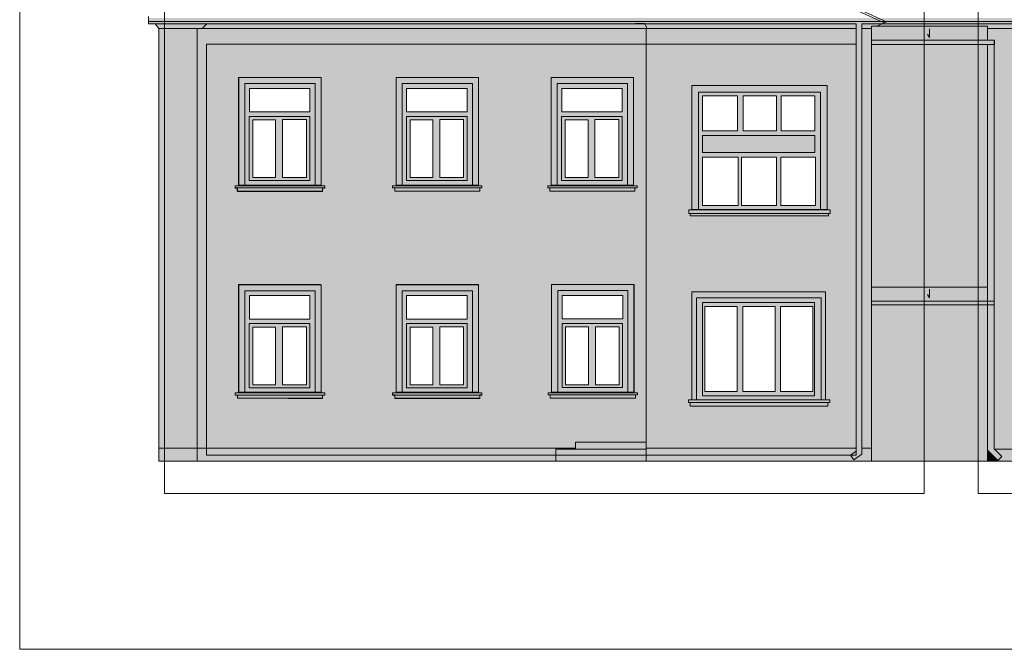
# Model space of a CAD drawing. Header units: millimetres. Extents: x 204754 to 495640, y -178579 to -98814.
# Tile 56 of 179: x 261161 to 278372, y -176519 to -165514. Entities that reach past the tile are written whole.
import ezdxf

# ---------------------------------------------------------------- set-up
doc = ezdxf.new("R2010")
doc.units = ezdxf.units.MM
doc.header["$MEASUREMENT"] = 0
doc.layers.get('0').update_dxf_attribs({"color": 252, "lineweight": 5})
for name, color, linetype, lineweight in [('Nowe_810-G Ogólne_Nr_pióra__101', 252, 'Continuous', 5), ('Nowe_810-G Ogólne_Nr_pióra__114', 252, 'Continuous', 5), ('Nowe_810-G Ogólne_Nr_pióra__120', 252, 'Continuous', 5), ('Nowe_810-G Ogólne_Nr_pióra__193', 252, 'Continuous', 5), ('Nowe_810-G Ogólne_Nr_pióra__215', 252, 'Continuous', 5), ('Nowe_810-G Ogólne_Nr_pióra__27', 252, 'Continuous', 5), ('Nowe_810-G Ogólne_Nr_pióra__43', 252, 'Continuous', 5), ('Nowe_820-G Rysunki Obrazki_Nr_pióra__7', 252, 'Continuous', 5), ('Nowe_Nowe_220(1)-A Ściany zewnętrzne_Nr_pióra__103', 252, 'Continuous', 5), ('Nowe_Nowe_220(1)-A Ściany zewnętrzne_Nr_pióra__27', 252, 'Continuous', 5), ('Nowe_Nowe_220(1)-A Ściany zewnętrzne_Nr_pióra__41', 252, 'Continuous', 5), ('Nowe_Nowe_220(1)-A Ściany zewnętrzne_Nr_pióra__57', 252, 'Continuous', 5), ('Nowe_Nowe_220(1)-A Ściany zewnętrzne_Nr_pióra__64', 252, 'Continuous', 5), ('Nowe_Nowe_220(1)-A Ściany zewnętrzne_Nr_pióra__83', 252, 'Continuous', 5)]:
    doc.layers.add(name, color=color, linetype=linetype, lineweight=lineweight)

# ---------------------------------------------------------------- blocks, each defined once
blk = doc.blocks.new('podkład 20251118')
at = {"layer": 'Nowe_810-G Ogólne_Nr_pióra__101', "linetype": 'Continuous', "lineweight": 5}
for points in [[(272111, -173023), (270874, -173023), (270874, -172900), (272111, -172900)], [(270531, -173229), (272111, -173229), (272111, -173023), (270531, -173023)]]:
    blk.add_hatch(color=252, dxfattribs=at).paths.add_polyline_path(points)
at = {"layer": 'Nowe_810-G Ogólne_Nr_pióra__114', "linetype": 'Continuous', "lineweight": 5}
for points in [[(264262, -173005), (264262, -165666), (263594, -165666), (263594, -173005)], [(275783, -173229), (276049, -173229), (276049, -165666), (275883, -165666), (275883, -173110), (275742, -173208)], [(264262, -173229), (264262, -173005), (263594, -173005), (263594, -173229)], [(270531, -173229), (270531, -173023), (270874, -173023), (270874, -173005), (264262, -173005), (264262, -173229)], [(278268, -173229), (278077, -173038), (278077, -173229)], [(283357, -173229), (283357, -173021), (278202, -173021), (278328, -173147), (278247, -173229)]]:
    blk.add_hatch(color=252, dxfattribs=at).paths.add_polyline_path(points)
h = blk.add_hatch(color=252, dxfattribs=at)
h.paths.add_polyline_path([(264262, -165666), (264262, -173005), (265858, -173005), (270874, -173005), (270874, -172900), (272111, -172900), (272111, -165666), (265858, -165666)])
h.paths.add_polyline_path([(264930, -168455), (264930, -168459), (264964, -168459), (264964, -168512), (264967, -168512), (264967, -168516), (265858, -168516), (266455, -168516), (266455, -168512), (266455, -168459), (266492, -168459), (266492, -168455), (266492, -168420), (266492, -168416), (266489, -168416), (266427, -168416), (266427, -168407), (266430, -168407), (266430, -168404), (266430, -166527), (266430, -166523), (266427, -166523), (265858, -166523), (264990, -166523), (264987, -166523), (264987, -168416), (264930, -168416), (264928, -168416), (264928, -168455)], flags=0)
h.paths.add_polyline_path([(264930, -172036), (264930, -172074), (264930, -172078), (264967, -172078), (264967, -172131), (265858, -172131), (265858, -172135), (266455, -172135), (266455, -172078), (266492, -172078), (266492, -172039), (266489, -172039), (266489, -172036), (266427, -172036), (266427, -172027), (266430, -172027), (266430, -170146), (266427, -170146), (266427, -170143), (264987, -170143), (264987, -172036)], flags=0)
h.paths.add_polyline_path([(267716, -168455), (267716, -168512), (269205, -168512), (269205, -168455), (269241, -168455), (269241, -168416), (269179, -168416), (269179, -166523), (267739, -166523), (267739, -168416), (267680, -168416), (267680, -168455)], flags=0)
h.paths.add_polyline_path([(267716, -172074), (267716, -172131), (269205, -172131), (269205, -172074), (269241, -172074), (269241, -172036), (269179, -172036), (269179, -170143), (267739, -170143), (267739, -172036), (267680, -172036), (267680, -172074)], flags=0)
h.paths.add_polyline_path([(270427, -168455), (270427, -168512), (271915, -168512), (271915, -168455), (271952, -168455), (271952, -168416), (271890, -168416), (271890, -166523), (270450, -166523), (270450, -168416), (270391, -168416), (270391, -168455)], flags=0)
h.paths.add_polyline_path([(270398, -172074), (270434, -172074), (270434, -172131), (271923, -172131), (271923, -172074), (271959, -172074), (271959, -172036), (271897, -172036), (271897, -170143), (270458, -170143), (270458, -172036), (270398, -172036)], flags=0)
h = blk.add_hatch(color=252, dxfattribs=at)
h.paths.add_polyline_path([(272111, -165666), (272111, -173229), (275783, -173229), (275742, -173208), (275685, -173125), (275783, -173058), (275783, -165666)])
h.paths.add_polyline_path([(272882, -172205), (272882, -172272), (272912, -172272), (275286, -172272), (275286, -172205), (275319, -172205), (275319, -172157), (275245, -172157), (275245, -170269), (272912, -170269), (272912, -172157), (272849, -172157), (272849, -172205)], flags=0)
h.paths.add_polyline_path([(272856, -168838), (272856, -168903), (272882, -168903), (272882, -168944), (275297, -168944), (275297, -168903), (275330, -168903), (275330, -168838), (275274, -168838), (275274, -166662), (272907, -166662), (272907, -168838)], flags=0)
h = blk.add_hatch(color=252, dxfattribs=at)
h.paths.add_polyline_path([(278077, -165704), (278077, -165666), (283606, -165666), (283606, -169386), (283357, -169386), (283357, -173021), (278248, -173021), (278197, -173021), (278197, -173016), (278205, -173016), (278185, -165974), (278177, -165974), (278177, -165896), (278177, -165874), (278077, -165874), (278077, -165704)])
h.paths.add_polyline_path([(278854, -172093), (278854, -172149), (280342, -172149), (280342, -172093), (280379, -172093), (280379, -172054), (280317, -172054), (280317, -170161), (278878, -170161), (278878, -172054), (278818, -172054), (278818, -172093)], flags=0)
h.paths.add_polyline_path([(278899, -168455), (278899, -168512), (280388, -168512), (280388, -168455), (280424, -168455), (280424, -168416), (280362, -168416), (280362, -166523), (278923, -166523), (278923, -168416), (278863, -168416), (278863, -168455)], flags=0)
h.paths.add_polyline_path([(281489, -172093), (281525, -172093), (281525, -172149), (283013, -172149), (283013, -172093), (283050, -172093), (283050, -172054), (282988, -172054), (282988, -170161), (281548, -170161), (281548, -172054), (281489, -172054)], flags=0)
h.paths.add_polyline_path([(281533, -168486), (281533, -168542), (283021, -168542), (283021, -168486), (283057, -168486), (283057, -168447), (282996, -168447), (282996, -166554), (281556, -166554), (281556, -168447), (281496, -168447), (281496, -168486)], flags=0)
at = {"layer": 'Nowe_810-G Ogólne_Nr_pióra__193', "linetype": 'Continuous', "lineweight": 5}
for points in [[(284418, -165586), (284340, -165666), (278077, -165666), (278077, -165629), (276049, -165629), (276049, -165666), (263594, -165666), (263527, -165586)], [(276049, -170326), (278077, -170326), (278077, -165946), (276049, -165946)], [(276049, -170499), (276049, -173229), (278077, -173229), (278077, -170499)]]:
    blk.add_hatch(color=252, dxfattribs=at).paths.add_polyline_path(points)
h = blk.add_hatch(color=252, dxfattribs=at)
h.paths.add_polyline_path([(266430, -168404), (264990, -168404), (264990, -166523), (266430, -166523)])
h.paths.add_polyline_path([(265176, -166714), (266233, -166714), (266233, -167124), (265176, -167124)], flags=0)
h.paths.add_polyline_path([(266172, -167261), (265756, -167261), (265756, -168275), (266172, -168275)], flags=0)
h.paths.add_polyline_path([(265635, -168275), (265235, -168275), (265235, -167266), (265635, -167266)], flags=0)
h = blk.add_hatch(color=252, dxfattribs=at)
h.paths.add_polyline_path([(269179, -168404), (267739, -168404), (267739, -166523), (269179, -166523)])
h.paths.add_polyline_path([(267925, -166714), (268983, -166714), (268983, -167124), (267925, -167124)], flags=0)
h.paths.add_polyline_path([(268921, -167261), (268505, -167261), (268505, -168275), (268921, -168275)], flags=0)
h.paths.add_polyline_path([(268384, -168275), (267984, -168275), (267984, -167266), (268384, -167266)], flags=0)
h = blk.add_hatch(color=252, dxfattribs=at)
h.paths.add_polyline_path([(271890, -168404), (270450, -168404), (270450, -166523), (271890, -166523)])
h.paths.add_polyline_path([(270636, -166714), (271694, -166714), (271694, -167124), (270636, -167124)], flags=0)
h.paths.add_polyline_path([(271632, -167261), (271216, -167261), (271216, -168275), (271632, -168275)], flags=0)
h.paths.add_polyline_path([(271095, -168275), (270695, -168275), (270695, -167266), (271095, -167266)], flags=0)
h = blk.add_hatch(color=252, dxfattribs=at)
h.paths.add_polyline_path([(272907, -166662), (275274, -166662), (275274, -168829), (272907, -168829)])
h.paths.add_polyline_path([(275060, -166847), (274472, -166847), (274472, -167456), (275060, -167456)], flags=0)
h.paths.add_polyline_path([(274391, -166847), (273807, -166847), (273807, -167456), (274391, -167456)], flags=0)
h.paths.add_polyline_path([(273707, -166847), (273098, -166847), (273098, -167456), (273707, -167456)], flags=0)
h.paths.add_polyline_path([(273718, -167919), (273094, -167919), (273094, -168762), (273718, -168762)], flags=0)
h.paths.add_polyline_path([(274390, -167919), (273777, -167919), (273777, -168762), (274390, -168762)], flags=0)
h.paths.add_polyline_path([(275073, -167919), (274467, -167919), (274467, -168761), (275073, -168761)], flags=0)
h = blk.add_hatch(color=252, dxfattribs=at)
h.paths.add_polyline_path([(266430, -172027), (264990, -172027), (264990, -170146), (266430, -170146)])
h.paths.add_polyline_path([(265176, -170337), (266233, -170337), (266233, -170747), (265176, -170747)], flags=0)
h.paths.add_polyline_path([(266172, -170884), (265756, -170884), (265756, -171898), (266172, -171898)], flags=0)
h.paths.add_polyline_path([(265635, -171898), (265235, -171898), (265235, -170889), (265635, -170889)], flags=0)
h = blk.add_hatch(color=252, dxfattribs=at)
h.paths.add_polyline_path([(269179, -172036), (267739, -172036), (267739, -170143), (269179, -170143)])
h.paths.add_polyline_path([(267925, -170337), (268983, -170337), (268983, -170747), (267925, -170747)], flags=0)
h.paths.add_polyline_path([(268921, -170884), (268505, -170884), (268505, -171898), (268921, -171898)], flags=0)
h.paths.add_polyline_path([(268384, -171898), (267984, -171898), (267984, -170889), (268384, -170889)], flags=0)
h = blk.add_hatch(color=252, dxfattribs=at)
h.paths.add_polyline_path([(271899, -172036), (270458, -172036), (270458, -170143), (271899, -170143)])
h.paths.add_polyline_path([(270646, -170333), (271704, -170333), (271704, -170743), (270646, -170743)], flags=0)
h.paths.add_polyline_path([(271641, -170880), (271226, -170880), (271226, -171894), (271641, -171894)], flags=0)
h.paths.add_polyline_path([(271104, -171894), (270704, -171894), (270704, -170885), (271104, -170885)], flags=0)
h = blk.add_hatch(color=252, dxfattribs=at)
h.paths.add_polyline_path([(272912, -172157), (272912, -170269), (275245, -170269), (275245, -172157)])
h.paths.add_polyline_path([(273138, -170526), (273138, -172015), (273703, -172015), (273703, -170526)], flags=0)
h.paths.add_polyline_path([(273803, -172015), (274368, -172015), (274368, -170783), (274368, -170526), (273803, -170526)], flags=0)
h.paths.add_polyline_path([(274457, -171247), (274457, -172015), (275022, -172015), (275022, -171252), (275022, -170526), (274457, -170526)], flags=0)
at = {"layer": 'Nowe_810-G Ogólne_Nr_pióra__215', "linetype": 'Continuous', "lineweight": 5}
for points in [[(284550, -165544), (263415, -165544), (263415, -165482), (284550, -165482)], [(263415, -165586), (263415, -165544), (284550, -165544), (284550, -165586), (275883, -165586), (275883, -173005), (275883, -173110), (275742, -173208), (275685, -173125), (275783, -173058), (275783, -173005), (275783, -165586)], [(276049, -165874), (278077, -165874), (278077, -165628), (276049, -165628)], [(278198, -165874), (276049, -165874), (276049, -165946), (278077, -165946), (278198, -165945)], [(278077, -165874), (278077, -165941), (278077, -166038), (278077, -170426), (278077, -170476, 0.414214), (278127, -170526, 0.414214), (278177, -170476), (278197, -170476), (278197, -166038), (278197, -165907), (278197, -165874)], [(264930, -168416), (264930, -168455), (264967, -168455), (264967, -168512), (266458, -168512), (266458, -168455), (266492, -168455), (266492, -168416), (266458, -168416), (264967, -168416)], [(267680, -168416), (267680, -168455), (267716, -168455), (267716, -168512), (269207, -168512), (269207, -168455), (269241, -168455), (269241, -168416), (269207, -168416), (267716, -168416)], [(270391, -168416), (270391, -168455), (270427, -168455), (270427, -168512), (271918, -168512), (271918, -168455), (271952, -168455), (271952, -168416), (271918, -168416), (270427, -168416)], [(272856, -168838), (275297, -168838), (275330, -168838), (275330, -168903), (275297, -168903), (275297, -168944), (272882, -168944), (272882, -168903), (272856, -168903)], [(276049, -170433), (278077, -170433), (278077, -170187), (276049, -170187)], [(278197, -170433), (276049, -170433), (276049, -170499), (278197, -170499)], [(278197, -173016), (278197, -170499), (278077, -170499), (278077, -173038), (278257, -173218), (278328, -173147)], [(264930, -172036), (264930, -172078), (264967, -172078), (264967, -172131), (266455, -172131), (266455, -172078), (266492, -172078), (266492, -172036), (266458, -172036), (264967, -172036)], [(267680, -172036), (267680, -172074), (267716, -172074), (267716, -172131), (269203, -172131), (269203, -172074), (269237, -172074), (269237, -172036), (269203, -172036), (267712, -172036)], [(270391, -172036), (270391, -172074), (270427, -172074), (270427, -172131), (271918, -172131), (271918, -172074), (271952, -172074), (271952, -172036), (271918, -172036), (270427, -172036)], [(272849, -172157), (275297, -172157), (275319, -172157), (275319, -172205), (275286, -172205), (275286, -172272), (272882, -172272), (272882, -172205), (272849, -172205)]]:
    blk.add_hatch(color=252, dxfattribs=at).paths.add_polyline_path(points)
at = {"color": 252, "lineweight": 5}
for p, q in [((263693, -163695), (263693, -173797)), ((276968, -173797), (276968, -163695)), ((277917, -163695), (277917, -173797)), ((275783, -165943), (264425, -165943)), ((264425, -165943), (264425, -173128)), ((275783, -173128), (275783, -165943)), ((264425, -173128), (275783, -173128)), ((263693, -173797), (276968, -173797)), ((277917, -173797), (291193, -173797))]:
    blk.add_line(p, q, dxfattribs=at)
at = {"layer": 'Nowe_810-G Ogólne_Nr_pióra__120', "color": 252, "linetype": 'Continuous', "lineweight": 5}
for p, q in [((276272, -165571), (274104, -164577)), ((276312, -165553), (274105, -164541)), ((276143, -165629), (276312, -165553)), ((271925, -165583), (272081, -165583)), ((272081, -165583), (272128, -165666)), ((275274, -166662), (272907, -166662)), ((272907, -166662), (272907, -168829)), ((275274, -168829), (275274, -166662)), ((273027, -166778), (275158, -166778)), ((273027, -168829), (273027, -166778)), ((273707, -166847), (273098, -166847)), ((273098, -166847), (273098, -167456)), ((273707, -167456), (273707, -166847)), ((273807, -166847), (274391, -166847)), ((273807, -167456), (273807, -166847)), ((274391, -166847), (274391, -167456)), ((274472, -166847), (275060, -166847)), ((274472, -167456), (274472, -166847)), ((275060, -166847), (275060, -167456)), ((275158, -166778), (275158, -168829)), ((273098, -167456), (273707, -167456)), ((274391, -167456), (273807, -167456)), ((275060, -167456), (274472, -167456)), ((273098, -167835), (273098, -167536)), ((273098, -167536), (275060, -167536)), ((275060, -167536), (275060, -167835)), ((273094, -167919), (273718, -167919)), ((273094, -168762), (273094, -167919)), ((275060, -167835), (273098, -167835)), ((273718, -167919), (273718, -168762)), ((273777, -167919), (274390, -167919)), ((273777, -168762), (273777, -167919)), ((274390, -167919), (274390, -168762)), ((274467, -168762), (274467, -167919)), ((274467, -167919), (275073, -167919)), ((275073, -167919), (275073, -168762)), ((272907, -168829), (275274, -168829)), ((275158, -168829), (273027, -168829)), ((273718, -168762), (273094, -168762)), ((274390, -168762), (273777, -168762)), ((275073, -168762), (274467, -168762)), ((272856, -168838), (275330, -168838)), ((272856, -168903), (272856, -168838)), ((275330, -168903), (272856, -168903)), ((275297, -168903), (272882, -168903)), ((272882, -168903), (272882, -168944)), ((272882, -168944), (275297, -168944)), ((275297, -168944), (275297, -168903)), ((275330, -168838), (275330, -168903)), ((272912, -170269), (275245, -170269)), ((272912, -172160), (272912, -170269)), ((272990, -172157), (272990, -170377)), ((272990, -170377), (275171, -170377)), ((275171, -170377), (275171, -172157)), ((275245, -170269), (275245, -172160)), ((273097, -170455), (275056, -170455)), ((273097, -172086), (273097, -170455)), ((273138, -172015), (273138, -170526)), ((273138, -170526), (273703, -170526)), ((273703, -170526), (273703, -172015)), ((273803, -172015), (273803, -170526)), ((273803, -170526), (274368, -170526)), ((274368, -170526), (274368, -172015)), ((274457, -172015), (274457, -170526)), ((274457, -170526), (275022, -170526)), ((275022, -170526), (275022, -172015)), ((275056, -170455), (275056, -172086)), ((275056, -172086), (273097, -172086)), ((273703, -172015), (273138, -172015)), ((274368, -172015), (273803, -172015)), ((275022, -172015), (274457, -172015)), ((275319, -172157), (272849, -172157)), ((272849, -172157), (272849, -172205)), ((272849, -172205), (275319, -172205)), ((272882, -172205), (275286, -172205)), ((272882, -172272), (272882, -172205)), ((275286, -172272), (272882, -172272)), ((275245, -172160), (272912, -172160)), ((275171, -172157), (272990, -172157)), ((275286, -172205), (275286, -172272)), ((275319, -172205), (275319, -172157))]:
    blk.add_line(p, q, dxfattribs=at)
at = {"layer": 'Nowe_810-G Ogólne_Nr_pióra__27', "color": 252, "linetype": 'Continuous', "lineweight": 5}
for p, q in [((264262, -165666), (264262, -173005)), ((265858, -165666), (264262, -165666)), ((272111, -165666), (265858, -165666)), ((272111, -172900), (272111, -165666)), ((278077, -165628), (276049, -165628)), ((276049, -165628), (276049, -165874)), ((278077, -165874), (278077, -165628)), ((276049, -165874), (278077, -165874)), ((278198, -165874), (276049, -165874)), ((276049, -165874), (276049, -165946)), ((278198, -165945), (278198, -165874)), ((276049, -165946), (278077, -165946)), ((278077, -165946), (278198, -165945)), ((264990, -166523), (264987, -166523)), ((264987, -166523), (264987, -168416)), ((265858, -166523), (264990, -166523)), ((266427, -166523), (265858, -166523)), ((266430, -166523), (266427, -166523)), ((266430, -166527), (266430, -166523)), ((266430, -168404), (266430, -166527)), ((269179, -166523), (267739, -166523)), ((267739, -166523), (267739, -168416)), ((269179, -168416), (269179, -166523)), ((271890, -166523), (270450, -166523)), ((270450, -166523), (270450, -168416)), ((271890, -168416), (271890, -166523)), ((264930, -168416), (264928, -168416)), ((264928, -168416), (264928, -168455)), ((264928, -168455), (264930, -168455)), ((264987, -168416), (264930, -168416)), ((264930, -168455), (264930, -168459)), ((264930, -168459), (264964, -168459)), ((264964, -168459), (264964, -168512)), ((266427, -168416), (266427, -168407)), ((266427, -168407), (266430, -168407)), ((266489, -168416), (266427, -168416)), ((266430, -168407), (266430, -168404)), ((266455, -168512), (266455, -168459)), ((266455, -168459), (266492, -168459)), ((266492, -168416), (266489, -168416)), ((266492, -168420), (266492, -168416)), ((266492, -168455), (266492, -168420)), ((266492, -168459), (266492, -168455)), ((267739, -168416), (267680, -168416)), ((267680, -168416), (267680, -168455)), ((267680, -168455), (267716, -168455)), ((267716, -168455), (267716, -168512)), ((269241, -168416), (269179, -168416)), ((269205, -168512), (269205, -168455)), ((269205, -168455), (269241, -168455)), ((269241, -168455), (269241, -168416)), ((270450, -168416), (270391, -168416)), ((270391, -168416), (270391, -168455)), ((270391, -168455), (270427, -168455)), ((270427, -168455), (270427, -168512)), ((271952, -168416), (271890, -168416)), ((271915, -168512), (271915, -168455)), ((271915, -168455), (271952, -168455)), ((271952, -168455), (271952, -168416)), ((264964, -168512), (264967, -168512)), ((264967, -168512), (264967, -168516)), ((264967, -168516), (265858, -168516)), ((265858, -168516), (266455, -168516)), ((266455, -168516), (266455, -168512)), ((267716, -168512), (269205, -168512)), ((270427, -168512), (271915, -168512)), ((266427, -170143), (264987, -170143)), ((264987, -170143), (264987, -172036)), ((266427, -170146), (266427, -170143)), ((266430, -170146), (266427, -170146)), ((266430, -172027), (266430, -170146)), ((269179, -170143), (267739, -170143)), ((267739, -170143), (267739, -172036)), ((269179, -172036), (269179, -170143)), ((271897, -170143), (270458, -170143)), ((270458, -170143), (270458, -172036)), ((271897, -172036), (271897, -170143)), ((278077, -170187), (276049, -170187)), ((276049, -170187), (276049, -170433)), ((278077, -170433), (278077, -170187)), ((276049, -170433), (278077, -170433)), ((278197, -170433), (276049, -170433)), ((276049, -170433), (276049, -170499)), ((276049, -170499), (278197, -170499)), ((278197, -170499), (278077, -170499)), ((278077, -170499), (278077, -173038)), ((278197, -170499), (278197, -170433)), ((278197, -173016), (278197, -170499)), ((264930, -172036), (264930, -172074)), ((264987, -172036), (264930, -172036)), ((264930, -172074), (264930, -172078)), ((264930, -172078), (264967, -172078)), ((264967, -172078), (264967, -172131)), ((266427, -172036), (266427, -172027)), ((266427, -172027), (266430, -172027)), ((266489, -172036), (266427, -172036)), ((266455, -172135), (266455, -172078)), ((266455, -172078), (266492, -172078)), ((266489, -172039), (266489, -172036)), ((266492, -172039), (266489, -172039)), ((266492, -172078), (266492, -172039)), ((267739, -172036), (267680, -172036)), ((267680, -172036), (267680, -172074)), ((267680, -172074), (267716, -172074)), ((267716, -172074), (267716, -172131)), ((269241, -172036), (269179, -172036)), ((269205, -172131), (269205, -172074)), ((269205, -172074), (269241, -172074)), ((269241, -172074), (269241, -172036)), ((270458, -172036), (270398, -172036)), ((270398, -172036), (270398, -172074)), ((270398, -172074), (270434, -172074)), ((270434, -172074), (270434, -172131)), ((271959, -172036), (271897, -172036)), ((271923, -172131), (271923, -172074)), ((271923, -172074), (271959, -172074)), ((271959, -172074), (271959, -172036)), ((264967, -172131), (265858, -172131)), ((265858, -172131), (265858, -172135)), ((265858, -172135), (266455, -172135)), ((267716, -172131), (269205, -172131)), ((270434, -172131), (271923, -172131)), ((270874, -173005), (270874, -172900)), ((270874, -172900), (272111, -172900)), ((264262, -173005), (265858, -173005)), ((265858, -173005), (270874, -173005)), ((278077, -173038), (278257, -173218)), ((278328, -173147), (278197, -173016)), ((278257, -173218), (278328, -173147))]:
    blk.add_line(p, q, dxfattribs=at)
at = {"layer": 'Nowe_810-G Ogólne_Nr_pióra__43', "color": 252, "linetype": 'Continuous', "lineweight": 5}
for p, q in [((263415, -165586), (263415, -165544)), ((263415, -165544), (284550, -165544)), ((275783, -165586), (263415, -165586)), ((275783, -173005), (275783, -165586)), ((284550, -165586), (275883, -165586)), ((275883, -165586), (275883, -173005)), ((275685, -173125), (275783, -173058)), ((275742, -173208), (275685, -173125)), ((275883, -173110), (275742, -173208)), ((275783, -173058), (275783, -173005)), ((275883, -173005), (275883, -173110))]:
    blk.add_line(p, q, dxfattribs=at)
at = {"layer": 'Nowe_820-G Rysunki Obrazki_Nr_pióra__7', "color": 252, "linetype": 'Continuous', "lineweight": 5}
for p, q in [((261161, -153393), (261161, -176519)), ((261161, -176519), (337341, -176519))]:
    blk.add_line(p, q, dxfattribs=at)
at = {"layer": 'Nowe_Nowe_220(1)-A Ściany zewnętrzne_Nr_pióra__103', "color": 252, "linetype": 'Continuous', "lineweight": 5}
blk.add_line((278077, -172992), (278077, -170638), dxfattribs=at)
at = {"layer": 'Nowe_Nowe_220(1)-A Ściany zewnętrzne_Nr_pióra__27', "color": 252, "linetype": 'Continuous', "lineweight": 5}
for p, q in [((263415, -165586), (263415, -165461)), ((284550, -165544), (263416, -165544)), ((284550, -165544), (276296, -165544)), ((263415, -165586), (275783, -165586)), ((263529, -165586), (263594, -165666)), ((264262, -165666), (263594, -165666)), ((263594, -165666), (263594, -173229)), ((275783, -165666), (263594, -165666)), ((263594, -165666), (263594, -173229)), ((264262, -173229), (264262, -165666)), ((264359, -165661), (264437, -165583)), ((275783, -165666), (272111, -165666)), ((272111, -165666), (272111, -173229)), ((275883, -165586), (276238, -165586)), ((276049, -165666), (275883, -165666)), ((276049, -165666), (275883, -165666)), ((278077, -165629), (276049, -165629)), ((276049, -165629), (276049, -165874)), ((276049, -173229), (276049, -165666)), ((276238, -165586), (284550, -165586)), ((278077, -165874), (278077, -165629)), ((284340, -165666), (278077, -165666)), ((276049, -165874), (278077, -165874)), ((264990, -166523), (266430, -166523)), ((264990, -168404), (264990, -166523)), ((266430, -166523), (266430, -168404)), ((267739, -166523), (269179, -166523)), ((267739, -168404), (267739, -166523)), ((269179, -166523), (269179, -168404)), ((270450, -166523), (271890, -166523)), ((270450, -168404), (270450, -166523)), ((271890, -166523), (271890, -168404)), ((265096, -168404), (265096, -166628)), ((265096, -166628), (266324, -166628)), ((265176, -166714), (266233, -166714)), ((265176, -167124), (265176, -166714)), ((266233, -166714), (266233, -167124)), ((266324, -166628), (266324, -168404)), ((267845, -168404), (267845, -166628)), ((267845, -166628), (269073, -166628)), ((267925, -166714), (268983, -166714)), ((267925, -167124), (267925, -166714)), ((268983, -166714), (268983, -167124)), ((269073, -166628), (269073, -168404)), ((270556, -168404), (270556, -166628)), ((270556, -166628), (271784, -166628)), ((270636, -166714), (271694, -166714)), ((270636, -167124), (270636, -166714)), ((271694, -166714), (271694, -167124)), ((271784, -166628), (271784, -168404)), ((265173, -167204), (266231, -167204)), ((265173, -168326), (265173, -167204)), ((266233, -167124), (265176, -167124)), ((265235, -168275), (265235, -167266)), ((265235, -167266), (265635, -167266)), ((265635, -167266), (265635, -168275)), ((266172, -167261), (265756, -167261)), ((265756, -167261), (265756, -168275)), ((266172, -168275), (266172, -167261)), ((266231, -167204), (266231, -168326)), ((267922, -167204), (268980, -167204)), ((267922, -168326), (267922, -167204)), ((268983, -167124), (267925, -167124)), ((267984, -168275), (267984, -167266)), ((267984, -167266), (268384, -167266)), ((268384, -167266), (268384, -168275)), ((268921, -167261), (268505, -167261)), ((268505, -167261), (268505, -168275)), ((268921, -168275), (268921, -167261)), ((268980, -167204), (268980, -168326)), ((270633, -167204), (271691, -167204)), ((270633, -168326), (270633, -167204)), ((271694, -167124), (270636, -167124)), ((270695, -168275), (270695, -167266)), ((270695, -167266), (271095, -167266)), ((271095, -167266), (271095, -168275)), ((271632, -167261), (271216, -167261)), ((271216, -167261), (271216, -168275)), ((271632, -168275), (271632, -167261)), ((271691, -167204), (271691, -168326)), ((265635, -168275), (265235, -168275)), ((265756, -168275), (266172, -168275)), ((268384, -168275), (267984, -168275)), ((268505, -168275), (268921, -168275)), ((271095, -168275), (270695, -168275)), ((271216, -168275), (271632, -168275)), ((264930, -168416), (266492, -168416)), ((264930, -168455), (264930, -168416)), ((266492, -168455), (264930, -168455)), ((266455, -168455), (264967, -168455)), ((264967, -168455), (264967, -168512)), ((266430, -168404), (264990, -168404)), ((266324, -168404), (265096, -168404)), ((266231, -168326), (265173, -168326)), ((266455, -168512), (266455, -168455)), ((266492, -168416), (266492, -168455)), ((267680, -168416), (269241, -168416)), ((267680, -168455), (267680, -168416)), ((269241, -168455), (267680, -168455)), ((269205, -168455), (267716, -168455)), ((267716, -168455), (267716, -168512)), ((269179, -168404), (267739, -168404)), ((269073, -168404), (267845, -168404)), ((268980, -168326), (267922, -168326)), ((269205, -168512), (269205, -168455)), ((269241, -168416), (269241, -168455)), ((270391, -168416), (271952, -168416)), ((270391, -168455), (270391, -168416)), ((271952, -168455), (270391, -168455)), ((271915, -168455), (270427, -168455)), ((270427, -168455), (270427, -168512)), ((271890, -168404), (270450, -168404)), ((271784, -168404), (270556, -168404)), ((271691, -168326), (270633, -168326)), ((271915, -168512), (271915, -168455)), ((271952, -168416), (271952, -168455)), ((264967, -168512), (266455, -168512)), ((267716, -168512), (269205, -168512)), ((270427, -168512), (271915, -168512)), ((264990, -170146), (266430, -170146)), ((264990, -172027), (264990, -170146)), ((266430, -170146), (266430, -172027)), ((267739, -170146), (269179, -170146)), ((267739, -172027), (267739, -170146)), ((269179, -170146), (269179, -172027)), ((270459, -170143), (271899, -170143)), ((270459, -172023), (270459, -170143)), ((271899, -170143), (271899, -172023)), ((278077, -170187), (276049, -170187)), ((276049, -170187), (276049, -170433)), ((278077, -170433), (278077, -170187)), ((265096, -172027), (265096, -170251)), ((265096, -170251), (266324, -170251)), ((265176, -170337), (266233, -170337)), ((265176, -170747), (265176, -170337)), ((266233, -170337), (266233, -170747)), ((266324, -170251), (266324, -172027)), ((267845, -172027), (267845, -170251)), ((267845, -170251), (269073, -170251)), ((267925, -170337), (268983, -170337)), ((267925, -170747), (267925, -170337)), ((268983, -170337), (268983, -170747)), ((269073, -170251), (269073, -172027)), ((270565, -172023), (270565, -170248)), ((270565, -170248), (271793, -170248)), ((270645, -170333), (271703, -170333)), ((270645, -170743), (270645, -170333)), ((271703, -170333), (271703, -170743)), ((271793, -170248), (271793, -172023)), ((276049, -170433), (278077, -170433)), ((265173, -170827), (266231, -170827)), ((265173, -171949), (265173, -170827)), ((266233, -170747), (265176, -170747)), ((265235, -171898), (265235, -170889)), ((265235, -170889), (265635, -170889)), ((265635, -170889), (265635, -171898)), ((266172, -170884), (265756, -170884)), ((265756, -170884), (265756, -171898)), ((266172, -171898), (266172, -170884)), ((266231, -170827), (266231, -171949)), ((267922, -170827), (268980, -170827)), ((267922, -171949), (267922, -170827)), ((268983, -170747), (267925, -170747)), ((267984, -171898), (267984, -170889)), ((267984, -170889), (268384, -170889)), ((268384, -170889), (268384, -171898)), ((268921, -170884), (268505, -170884)), ((268505, -170884), (268505, -171898)), ((268921, -171898), (268921, -170884)), ((268980, -170827), (268980, -171949)), ((270642, -170823), (271700, -170823)), ((270642, -171945), (270642, -170823)), ((271703, -170743), (270645, -170743)), ((270704, -171894), (270704, -170885)), ((270704, -170885), (271104, -170885)), ((271104, -170885), (271104, -171894)), ((271641, -170880), (271226, -170880)), ((271226, -170880), (271226, -171894)), ((271641, -171894), (271641, -170880)), ((271700, -170823), (271700, -171945)), ((265635, -171898), (265235, -171898)), ((265756, -171898), (266172, -171898)), ((268384, -171898), (267984, -171898)), ((268505, -171898), (268921, -171898)), ((271104, -171894), (270704, -171894)), ((271226, -171894), (271641, -171894)), ((264930, -172039), (266492, -172039)), ((264930, -172078), (264930, -172039)), ((266492, -172078), (264930, -172078)), ((266455, -172078), (264967, -172078)), ((264967, -172078), (264967, -172131)), ((266430, -172027), (264990, -172027)), ((266324, -172027), (265096, -172027)), ((266231, -171949), (265173, -171949)), ((266455, -172131), (266455, -172078)), ((266492, -172039), (266492, -172078)), ((267680, -172039), (269241, -172039)), ((267680, -172078), (267680, -172039)), ((269241, -172078), (267680, -172078)), ((269205, -172078), (267716, -172078)), ((267716, -172078), (267716, -172135)), ((269179, -172027), (267739, -172027)), ((269073, -172027), (267845, -172027)), ((268980, -171949), (267922, -171949)), ((269205, -172135), (269205, -172078)), ((269241, -172039), (269241, -172078)), ((270400, -172036), (271961, -172036)), ((270400, -172074), (270400, -172036)), ((271961, -172074), (270400, -172074)), ((271925, -172074), (270436, -172074)), ((270436, -172074), (270436, -172131)), ((271899, -172023), (270459, -172023)), ((271793, -172023), (270565, -172023)), ((271700, -171945), (270642, -171945)), ((271925, -172131), (271925, -172074)), ((271961, -172036), (271961, -172074)), ((264967, -172131), (266455, -172131)), ((267716, -172135), (269205, -172135)), ((270436, -172131), (271925, -172131)), ((270874, -173023), (270874, -172900)), ((270874, -172900), (272111, -172900)), ((272111, -172900), (272111, -173023)), ((263594, -173229), (263594, -173005)), ((263594, -173005), (270874, -173005)), ((270531, -173229), (270531, -173023)), ((270531, -173023), (272111, -173023)), ((272111, -173023), (270874, -173023)), ((272111, -173229), (272111, -173005)), ((272111, -173005), (275783, -173005)), ((272111, -173023), (272111, -173229)), ((275883, -173005), (276049, -173005)), ((276049, -173005), (276049, -173229)), ((276049, -173021), (276049, -173229)), ((283357, -173021), (278202, -173021)), ((263594, -173229), (264262, -173229)), ((270897, -173229), (263594, -173229)), ((263594, -173229), (276049, -173229)), ((272111, -173229), (270531, -173229)), ((272111, -173229), (276049, -173229)), ((276049, -173229), (272111, -173229)), ((276049, -173229), (283357, -173229))]:
    blk.add_line(p, q, dxfattribs=at)
at = {"layer": 'Nowe_Nowe_220(1)-A Ściany zewnętrzne_Nr_pióra__41', "color": 252, "linetype": 'Continuous', "lineweight": 5}
for p, q in [((278077, -170433), (276049, -170433)), ((278077, -170499), (276049, -170499))]:
    blk.add_line(p, q, dxfattribs=at)
at = {"layer": 'Nowe_Nowe_220(1)-A Ściany zewnętrzne_Nr_pióra__57', "color": 252, "linetype": 'Continuous', "lineweight": 5}
for p, q in [((278197, -165874), (278197, -170433)), ((278077, -165946), (276049, -165946)), ((278077, -165946), (278077, -170574)), ((278077, -170638), (278077, -173229))]:
    blk.add_line(p, q, dxfattribs=at)
at = {"layer": 'Nowe_Nowe_220(1)-A Ściany zewnętrzne_Nr_pióra__64', "color": 252, "linetype": 'Continuous', "lineweight": 5}
for p, q in [((277063, -165675), (277063, -165828)), ((278177, -165874), (276049, -165874)), ((277063, -165828), (277030, -165769)), ((277063, -170378), (277030, -170319)), ((277063, -170225), (277063, -170378))]:
    blk.add_line(p, q, dxfattribs=at)
at = {"layer": 'Nowe_Nowe_220(1)-A Ściany zewnętrzne_Nr_pióra__83', "color": 252, "linetype": 'Continuous', "lineweight": 5}
for p, q in [((275783, -165666), (275783, -173058)), ((275883, -165666), (275883, -173110)), ((275685, -173125), (275783, -173058)), ((275742, -173208), (275685, -173125)), ((275883, -173110), (275742, -173208))]:
    blk.add_line(p, q, dxfattribs=at)

msp = doc.modelspace()

# ---------------------------------------------------------------- block references
msp.add_blockref('podkład 20251118', (0, 0))

doc.saveas('drawing.dxf')
